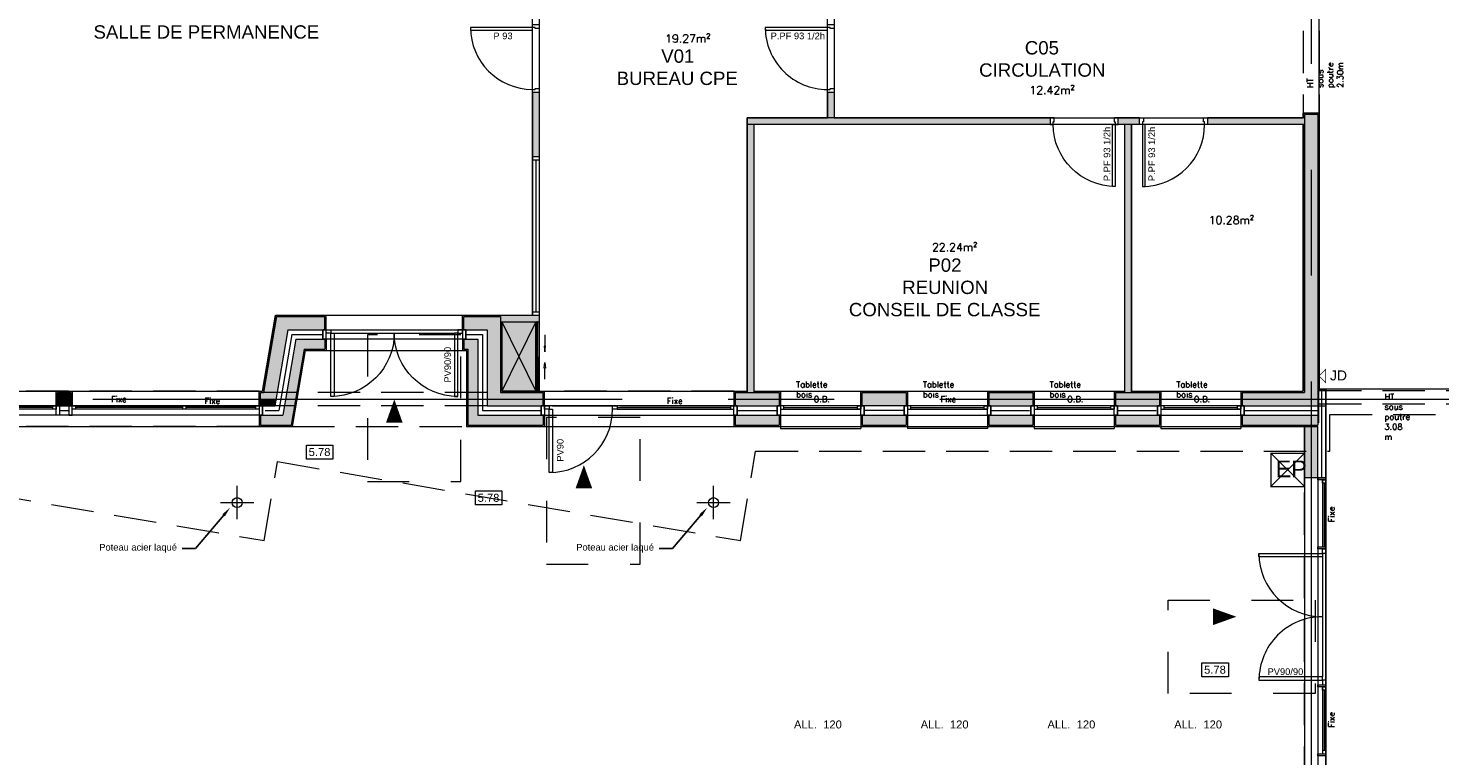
# Model space of a CAD drawing. Header units: metres. Extents: x -27451 to 793200, y -12566 to 75286.
# Tile 9 of 27: x 31488 to 52649, y 13279 to 24190. Entities that reach past the tile are written whole.
import ezdxf
from ezdxf import colors
from ezdxf.entities.mleader import LeaderData, LeaderLine
from ezdxf.math import Vec2, Vec3

# ---------------------------------------------------------------- set-up
doc = ezdxf.new("R2010")
doc.units = ezdxf.units.M
doc.header["$LTSCALE"] = 50
for name, pattern in [('AXES', [50.8, 31.75, -6.35, 6.35, -6.35]), ('CONTINU', [0]), ('DIVISE', [31.75, 12.7, -6.35, 0, -6.35, 0, -6.35]), ('INTERROMPU', [19.05, 12.7, -6.35]), ('PLURIELLE', [0.5, 0.25, -0.25])]:
    doc.linetypes.add(name, pattern=pattern)
doc.layers.get('0').update_dxf_attribs({"lineweight": 0})
doc.layers.get('DefPoints').update_dxf_attribs({"lineweight": 0})
for name, color, linetype, lineweight in [('D-CLDIST', 3, 'Continuous', 0), ('D-CLDOUB', 2, 'Continuous', 0), ('D-ISOLAT', 104, 'Continuous', 0), ('H-CLOISON', 20, 'Continuous', 0), ('H-PAROIS', 9, 'Continuous', 0), ('O-MENUISEXT', 1, 'Continuous', 0), ('O-MENUISINT', 6, 'Continuous', 0), ('P-PLAF. PLACO', 60, 'Continuous', 0), ('R-COT50', 7, 'Continuous', 0), ('R-TEXTE1', 7, 'Continuous', 0), ('R-TEXTE2', 1, 'Continuous', 0), ('S-AXESTR', 1, 'AXES', 0), ('S-CHARPENTE', 8, 'Continuous', 0), ('S-ELTVUS', 195, 'Continuous', 0), ('S-MACON', 4, 'Continuous', 0), ('S-POUTRE', 8, 'INTERROMPU', 0), ('T-TEXTE SURFACE', 31, 'Continuous', 0), ('V-ENDUIT', 3, 'Continuous', 0)]:
    doc.layers.add(name, color=color, linetype=linetype, lineweight=lineweight)
doc.layers.add('R-ACCESSIBILITE PMR', color=7, linetype='Continuous', lineweight=0, true_color=0x8f23b3)
doc.layers.add('R-RESEAU E.P', color=7, linetype='AXES', lineweight=0, true_color=0x007ac9)
doc.layers.add('SU-SURHAB', color=21, linetype='Continuous', lineweight=0, plot=False)
doc.layers.add('SU-SURHOB', color=225, linetype='Continuous', lineweight=0, plot=False)
doc.styles.add('AAP Fort', font='swiss.ttf')
doc.styles.add('Cotation', font='Romans.shx')
doc.linetypes.add('ISOLATION', pattern='A,0.00254,-2.54,[134,ltypeshp.shx,S=2.54,R=0,X=-2.54,Y=0],-5.08,[134,ltypeshp.shx,S=2.54,R=180,X=2.54,Y=0],-2.54', length=10.16254)

# ---------------------------------------------------------------- blocks, each defined once
blk = doc.blocks.new('Pext_90')
for points in [[(-7, 0), (-12, 0), (-12, 95), (-7, 95)], [(-102, -5), (-109, -5), (-109, 0), (-102, 0)], [(0, -5), (-7, -5), (-7, 0), (0, 0)]]:
    blk.add_lwpolyline(points, close=True)
blk.add_arc((-7, 0), 95, 90, 180)
blk = doc.blocks.new('Pext_140')
for points in [[(-197, 0), (-192, 0), (-192, 95), (-197, 95)], [(-7, 0), (-12, 0), (-12, 95), (-7, 95)], [(-204, -5), (-197, -5), (-197, 0), (-204, 0)], [(0, -5), (-7, -5), (-7, 0), (0, 0)]]:
    blk.add_lwpolyline(points, close=True)
for centre, start, end in [((-197, 0), 0, 90), ((-7, 0), 90, 180)]:
    blk.add_arc(centre, 95, start, end)
blk = doc.blocks.new('Pint_Cloison10_93')
for points in [[(-8.5, 0), (-4.5, 0), (-4.5, 93), (-8.5, 93)], [(-96, -10), (-102, -10), (-102, 0), (-97.5, 0), (-97.5, -4), (-96, -4)]]:
    blk.add_lwpolyline(points, close=True)
blk.add_lwpolyline([(0, -10), (-6, -10), (-6, -4), (-4.5, -4), (-4.5, 0), (0, 0), (0, -10)])
at = {"ltscale": 25}
blk.add_arc((-4.5, 0), 93, 90, 180, dxfattribs=at)
blk = doc.blocks.new('REGARD EP')
at = {"linetype": 'CONTINU', "const_width": 2}
blk.add_lwpolyline([(0, 50), (50, 50), (50, 0), (0, 0), (0, 50)], dxfattribs=at)
at = {"layer": 'DefPoints'}
for p, q in [((0, 50), (50, 0)), ((0, 0), (50, 50))]:
    blk.add_line(p, q, dxfattribs=at)
at = {"insert": (-1.4, 26.5), "char_height": 25, "width": 57.03, "attachment_point": 4, "style": 'AAP Fort'}
blk.add_mtext('\\pi8.4791;EP', dxfattribs=at)
blk = doc.blocks.new('D-FLECH3')
for p, q in [((-50.1, 0), (-33.6, 2.1)), ((-33.6, -2.1), (-50.1, 0)), ((-33.6, 2.1), (-33.6, -2.1)), ((0, 0), (-33.6, 0))]:
    blk.add_line(p, q)

msp = doc.modelspace()

# ---------------------------------------------------------------- hatches: boundary and pattern name
at = {"layer": 'H-CLOISON'}
for points in [[(39148.21, 23227.1), (39048.21, 23227.1), (39048.21, 22268.57), (39148.21, 22268.57)], [(39148.21, 19788.57), (39148.21, 19888.57), (38568.21, 19888.57), (38568.21, 19788.57)]]:
    msp.add_hatch(color=256, dxfattribs=at).paths.add_polyline_path(points)
h = msp.add_hatch(color=256, dxfattribs=at)
h.paths.add_polyline_path([(46809.13, 22747.1), (46809.13, 22847.1), (42268.21, 22847.1), (42268.21, 22747.1)])
h.paths.add_polyline_path([(42268.21, 18727.1), (42368.21, 18727.1), (42368.21, 22747.1), (42268.21, 22747.1)])
h.paths.add_polyline_path([(43468.21, 22847.1), (43568.21, 22847.1), (43568.21, 23227.1), (43468.21, 23227.1)])
h = msp.add_hatch(color=256, dxfattribs=at)
h.paths.add_polyline_path([(50619.13, 22747.1), (50619.13, 22847.1), (49169.13, 22847.1), (49169.13, 22747.1)])
h.paths.add_polyline_path([(48149.13, 22847.1), (47829.13, 22847.1), (47829.13, 22747.1), (48149.13, 22747.1)])
h.paths.add_polyline_path([(48029.13, 22747.1), (47929.13, 22747.1), (47929.13, 18727.1), (48029.13, 18727.1)])
at = {"layer": 'H-PAROIS', "true_color": 0x002f5f}
h = msp.add_hatch(color=158, dxfattribs=at)
h.dxf.hatch_style = 1
h.paths.add_polyline_path([(50819.13, 18527.1), (50819.13, 22897.1), (50619.13, 22897.1), (50619.13, 18727.1), (49688.21, 18727.1), (49688.21, 18527.1)])
h = msp.add_hatch(color=158, dxfattribs=at)
h.dxf.hatch_style = 1
h.paths.add_polyline_path([(35936.29, 19868.57), (35210.89, 19868.57), (35016.32, 18727.1), (34968.21, 18727.1), (34968.21, 18627.1), (35202.16, 18627.1), (35379.68, 19668.57), (35936.29, 19668.57)])
h.paths.add_polyline_path([(35936.29, 19528.57), (35906.29, 19528.57), (35497.83, 19528.57), (35344.18, 18627.1), (35496.34, 18627.1), (35624.43, 19378.57), (35936.29, 19378.57)])
h.paths.add_polyline_path([(35496.34, 18627.1), (35344.18, 18627.1), (35303.27, 18387.1), (34968.21, 18387.1), (34968.21, 18237.1), (35429.86, 18237.1)])
h = msp.add_hatch(color=158, dxfattribs=at)
h.dxf.hatch_style = 1
h.paths.add_polyline_path([(38568.21, 19868.57), (38016.29, 19868.57), (38016.29, 19668.57), (38368.21, 19668.57), (38368.21, 18527.1), (39208.21, 18527.1), (39208.21, 18727.1), (38568.21, 18727.1)])
h = msp.add_hatch(color=158, dxfattribs=at)
h.dxf.hatch_style = 1
h.paths.add_polyline_path([(39208.21, 18387.1), (38228.21, 18387.1), (38228.21, 19528.57), (38016.29, 19528.57), (38016.29, 19378.57), (38078.21, 19378.57), (38078.21, 18237.1), (39208.21, 18237.1)])
h = msp.add_hatch(color=158, dxfattribs=at)
h.dxf.hatch_style = 1
h.paths.add_polyline_path([(32128.21, 18727.1), (31928.21, 18727.1), (31928.21, 18527.1), (32128.21, 18527.1)])
h = msp.add_hatch(color=158, dxfattribs=at)
h.dxf.hatch_style = 1
h.paths.add_polyline_path([(35202.16, 18627.1), (34968.21, 18627.1), (34968.21, 18527.1), (34998.21, 18527.1), (35185.11, 18527.1)])
h = msp.add_hatch(color=158, dxfattribs=at)
h.dxf.hatch_style = 1
h.paths.add_polyline_path([(42748.21, 18527.1), (42748.21, 18727.1), (42088.21, 18727.1), (42088.21, 18527.1)])
h = msp.add_hatch(color=158, dxfattribs=at)
h.dxf.hatch_style = 1
h.paths.add_polyline_path([(44648.21, 18727.1), (43988.21, 18727.1), (43988.21, 18527.1), (44648.21, 18527.1)])
h = msp.add_hatch(color=158, dxfattribs=at)
h.dxf.hatch_style = 1
h.paths.add_polyline_path([(45888.21, 18727.1), (45888.21, 18527.1), (46548.21, 18527.1), (46548.21, 18727.1)])
h = msp.add_hatch(color=158, dxfattribs=at)
h.dxf.hatch_style = 1
h.paths.add_polyline_path([(47788.21, 18727.1), (47788.21, 18527.1), (48448.21, 18527.1), (48448.21, 18727.1)])
h = msp.add_hatch(color=158, dxfattribs=at)
h.dxf.hatch_style = 1
h.paths.add_polyline_path([(42748.21, 18387.1), (42088.21, 18387.1), (42088.21, 18237.1), (42748.21, 18237.1)])
h = msp.add_hatch(color=158, dxfattribs=at)
h.dxf.hatch_style = 1
h.paths.add_polyline_path([(44648.21, 18387.1), (43988.21, 18387.1), (43988.21, 18237.1), (44648.21, 18237.1)])
h = msp.add_hatch(color=158, dxfattribs=at)
h.dxf.hatch_style = 1
h.paths.add_polyline_path([(46548.21, 18237.1), (46548.21, 18387.1), (45888.21, 18387.1), (45888.21, 18237.1)])
h = msp.add_hatch(color=158, dxfattribs=at)
h.dxf.hatch_style = 1
h.paths.add_polyline_path([(47788.21, 18387.1), (47788.21, 18237.1), (48448.21, 18237.1), (48448.21, 18387.1)])
h = msp.add_hatch(color=158, dxfattribs=at)
h.dxf.hatch_style = 1
h.paths.add_polyline_path([(50819.13, 18237.1), (50819.13, 18387.1), (49688.21, 18387.1), (49688.21, 18237.1)])
h = msp.add_hatch(color=158, dxfattribs=at)
h.dxf.hatch_style = 1
h.paths.add_polyline_path([(50819.13, 18217.1), (50619.13, 18217.1), (50619.13, 17449.27), (50819.13, 17449.27)])
at = {"layer": 'P-PLAF. PLACO'}
h = msp.add_hatch(color=253, dxfattribs=at)
h.dxf.hatch_style = 1
h.paths.add_polyline_path([(39098.21, 19788.57), (38588.21, 19788.57), (38588.21, 18747.1), (39098.21, 18747.1)])

# ---------------------------------------------------------------- linework, layer by layer
at = {"layer": 'D-CLDIST'}
for p, q in [((39048.21, 23227.1), (39048.21, 22268.57)), ((39148.21, 23227.1), (39148.21, 22268.57)), ((43468.21, 23227.1), (43468.21, 22847.1)), ((43568.21, 23227.1), (43568.21, 22847.1)), ((46809.13, 22847.1), (42268.21, 22847.1)), ((42268.21, 22847.1), (42268.21, 18727.1)), ((46809.13, 22747.1), (42268.21, 22747.1)), ((42368.21, 22747.1), (42368.21, 18727.1)), ((48149.13, 22847.1), (47829.13, 22847.1)), ((48149.13, 22747.1), (47829.13, 22747.1)), ((47929.13, 18727.1), (47929.13, 22747.1)), ((48029.13, 18727.1), (48029.13, 22747.1)), ((50619.13, 22847.1), (49169.13, 22847.1)), ((50619.13, 22747.1), (49169.13, 22747.1)), ((39048.21, 22268.57), (39148.21, 22268.57)), ((38568.21, 19888.57), (39148.21, 19888.57)), ((38568.21, 19788.57), (39148.21, 19788.57)), ((39148.21, 19888.57), (39148.21, 19788.57))]:
    msp.add_line(p, q, dxfattribs=at)
at = {"layer": 'D-CLDOUB'}
for p, q in [((50599.13, 22917.1), (50599.13, 22847.1)), ((50839.13, 22917.1), (50599.13, 22917.1)), ((50839.13, 22917.1), (50839.13, 18777.1)), ((50599.13, 22747.1), (50599.13, 18747.1)), ((35194.01, 19888.57), (34999.44, 18747.1)), ((35194.01, 19888.57), (35956.29, 19888.57)), ((35956.29, 19668.57), (35956.29, 19888.57)), ((37996.29, 19888.57), (38568.21, 19888.57)), ((37996.29, 19668.57), (37996.29, 19888.57)), ((38588.21, 19788.57), (38588.21, 18747.1)), ((34948.21, 18747.1), (34999.44, 18747.1)), ((34948.21, 18527.1), (34948.21, 18747.1)), ((38588.21, 18747.1), (39228.21, 18747.1)), ((39228.21, 18527.1), (39228.21, 18747.1)), ((42068.21, 18747.1), (42268.21, 18747.1)), ((42068.21, 18747.1), (42068.21, 18527.1)), ((42368.21, 18747.1), (42768.21, 18747.1)), ((42768.21, 18747.1), (42768.21, 18527.1)), ((43968.21, 18747.1), (44668.21, 18747.1)), ((43968.21, 18527.1), (43968.21, 18747.1)), ((44668.21, 18747.1), (44668.21, 18527.1)), ((45868.21, 18747.1), (46568.21, 18747.1)), ((45868.21, 18747.1), (45868.21, 18527.1)), ((46568.21, 18747.1), (46568.21, 18527.1)), ((47768.21, 18747.1), (47929.13, 18747.1)), ((47768.21, 18747.1), (47768.21, 18527.1)), ((48029.13, 18747.1), (48468.21, 18747.1)), ((48468.21, 18747.1), (48468.21, 18527.1)), ((49668.21, 18747.1), (50599.13, 18747.1)), ((49668.21, 18747.1), (49668.21, 18527.1)), ((50819.13, 18777.1), (50939.13, 18777.1)), ((50939.13, 17449.27), (50939.13, 18777.1)), ((50819.13, 18527.1), (50819.13, 18385.98))]:
    msp.add_line(p, q, dxfattribs=at)
msp.add_lwpolyline([(31908.21, 18527.1), (31908.21, 18747.1), (32148.21, 18747.1), (32148.21, 18527.1)], dxfattribs=at)
at = {"layer": 'D-ISOLAT', "color": 32, "linetype": 'ISOLATION'}
for p, q in [((35438.76, 19598.57), (35244.19, 18457.1)), ((35438.76, 19598.57), (35906.29, 19598.57)), ((38046.29, 19598.57), (38298.21, 19598.57)), ((38298.21, 19598.57), (38298.21, 18457.1)), ((50879.13, 17449.27), (50879.13, 18777.1)), ((31958.21, 18457.1), (32089.34, 18457.1)), ((35042.34, 18457.1), (35244.19, 18457.1)), ((38298.21, 18457.1), (39167.8, 18457.1)), ((42133.39, 18457.1), (42709.43, 18457.1)), ((44602.75, 18457.1), (44032.02, 18457.1)), ((45935.49, 18457.1), (46499.4, 18457.1)), ((47832.98, 18457.1), (48396.87, 18457.1)), ((49733.29, 18457.1), (50819.13, 18457.1))]:
    msp.add_line(p, q, dxfattribs=at)
at = {"layer": 'O-MENUISEXT', "ltscale": 250}
for p, q in [((34992.34, 18527.1), (29838.21, 18527.1)), ((50819.13, 18527.1), (50939.13, 18527.1)), ((50889.13, 17419.27), (50889.13, 16414.27)), ((50914.13, 17369.27), (50914.13, 16414.27)), ((50889.13, 14314.27), (50889.13, 13309.27)), ((50914.13, 14264.27), (50914.13, 13359.27)), ((50939.13, 14344.27), (50939.13, 7069.27))]:
    msp.add_line(p, q, dxfattribs=at)
at = {"layer": 'O-MENUISEXT'}
for p, q in [((31908.21, 18477.1), (29838.21, 18477.1)), ((31858.21, 18502.1), (29888.21, 18502.1)), ((34948.21, 18477.1), (32148.21, 18477.1)), ((33808.21, 18502.1), (32198.21, 18502.1)), ((33808.21, 18477.1), (33808.21, 18527.1)), ((33858.21, 18477.1), (33858.21, 18527.1)), ((34898.21, 18502.1), (33858.21, 18502.1)), ((40318.21, 18502.1), (42018.21, 18502.1)), ((40318.21, 18477.1), (42068.21, 18477.1)), ((40358.21, 18527.1), (42068.21, 18527.1)), ((42768.21, 18477.1), (43968.21, 18477.1)), ((42818.21, 18502.1), (43918.21, 18502.1)), ((44668.21, 18477.1), (45868.21, 18477.1)), ((44718.21, 18502.1), (45818.21, 18502.1)), ((46568.21, 18477.1), (47768.21, 18477.1)), ((46618.21, 18502.1), (47718.21, 18502.1)), ((48468.21, 18477.1), (49668.21, 18477.1)), ((48518.21, 18502.1), (49618.21, 18502.1))]:
    msp.add_line(p, q, dxfattribs=at)
for points in [[(35906.29, 19668.57), (35906.29, 19528.57), (35956.29, 19528.57), (35956.29, 19668.57)], [(35906.29, 19668.57), (38046.29, 19668.57), (38046.29, 19528.57), (35906.29, 19528.57)], [(37996.29, 19668.57), (37996.29, 19528.57), (38046.29, 19528.57), (38046.29, 19668.57)], [(31908.21, 18477.1), (31858.21, 18477.1), (31858.21, 18527.1), (31908.21, 18527.1)], [(31958.21, 18387.1), (31908.21, 18387.1), (31908.21, 18527.1), (31958.21, 18527.1)], [(32098.21, 18387.1), (32148.21, 18387.1), (32148.21, 18527.1), (32098.21, 18527.1)], [(32198.21, 18477.1), (32148.21, 18477.1), (32148.21, 18527.1), (32198.21, 18527.1)], [(34948.21, 18477.1), (34898.21, 18477.1), (34898.21, 18527.1), (34948.21, 18527.1)], [(34998.21, 18387.1), (34998.21, 18527.1), (34948.21, 18527.1), (34948.21, 18387.1)], [(39178.21, 18387.1), (39178.21, 18527.1), (39228.21, 18527.1), (39228.21, 18387.1)], [(39178.21, 18387.1), (42118.21, 18387.1), (42118.21, 18527.1), (39178.21, 18527.1)], [(42018.21, 18477.1), (42068.21, 18477.1), (42068.21, 18527.1), (42018.21, 18527.1)], [(42068.21, 18387.1), (42068.21, 18527.1), (42118.21, 18527.1), (42118.21, 18387.1)], [(42718.21, 18387.1), (42718.21, 18527.1), (42768.21, 18527.1), (42768.21, 18387.1)], [(42718.21, 18387.1), (44018.21, 18387.1), (44018.21, 18527.1), (42718.21, 18527.1)], [(42768.21, 18477.1), (42818.21, 18477.1), (42818.21, 18527.1), (42768.21, 18527.1)], [(43968.21, 18477.1), (43918.21, 18477.1), (43918.21, 18527.1), (43968.21, 18527.1)], [(43968.21, 18387.1), (43968.21, 18527.1), (44018.21, 18527.1), (44018.21, 18387.1)], [(44618.21, 18387.1), (44618.21, 18527.1), (44668.21, 18527.1), (44668.21, 18387.1)], [(44618.21, 18387.1), (45918.21, 18387.1), (45918.21, 18527.1), (44618.21, 18527.1)], [(44668.21, 18477.1), (44718.21, 18477.1), (44718.21, 18527.1), (44668.21, 18527.1)], [(45868.21, 18477.1), (45818.21, 18477.1), (45818.21, 18527.1), (45868.21, 18527.1)], [(45868.21, 18387.1), (45868.21, 18527.1), (45918.21, 18527.1), (45918.21, 18387.1)], [(46518.21, 18387.1), (46518.21, 18527.1), (46568.21, 18527.1), (46568.21, 18387.1)], [(46518.21, 18387.1), (47818.21, 18387.1), (47818.21, 18527.1), (46518.21, 18527.1)], [(46568.21, 18477.1), (46618.21, 18477.1), (46618.21, 18527.1), (46568.21, 18527.1)], [(47768.21, 18477.1), (47718.21, 18477.1), (47718.21, 18527.1), (47768.21, 18527.1)], [(47768.21, 18387.1), (47768.21, 18527.1), (47818.21, 18527.1), (47818.21, 18387.1)], [(48418.21, 18387.1), (48418.21, 18527.1), (48468.21, 18527.1), (48468.21, 18387.1)], [(48418.21, 18387.1), (49718.21, 18387.1), (49718.21, 18527.1), (48418.21, 18527.1)], [(48468.21, 18477.1), (48518.21, 18477.1), (48518.21, 18527.1), (48468.21, 18527.1)], [(49668.21, 18477.1), (49618.21, 18477.1), (49618.21, 18527.1), (49668.21, 18527.1)], [(49668.21, 18387.1), (49668.21, 18527.1), (49718.21, 18527.1), (49718.21, 18387.1)]]:
    msp.add_lwpolyline(points, close=True, dxfattribs=at)
for points in [[(31958.21, 18387.1), (28698.21, 18387.1), (28698.21, 18527.1), (34998.21, 18527.1), (34998.21, 18387.1)], [(32098.21, 18387.1), (31958.21, 18387.1)], [(34998.21, 18387.1), (32098.21, 18387.1)]]:
    msp.add_lwpolyline(points, dxfattribs=at)
at = {"layer": 'O-MENUISEXT', "ltscale": 250}
msp.add_lwpolyline([(50939.13, 7069.27), (50939.13, 17449.27), (50819.13, 17449.27), (50819.13, 7069.27)], dxfattribs=at)
for points in [[(50819.13, 17449.27), (50939.13, 17449.27), (50939.13, 17419.27), (50819.13, 17419.27)], [(50889.13, 17419.27), (50939.13, 17419.27), (50939.13, 17369.27), (50889.13, 17369.27)], [(50819.13, 16414.27), (50939.13, 16414.27), (50939.13, 16384.27), (50819.13, 16384.27)], [(50819.13, 14344.27), (50939.13, 14344.27), (50939.13, 14314.27), (50819.13, 14314.27)], [(50889.13, 14314.27), (50939.13, 14314.27), (50939.13, 14264.27), (50889.13, 14264.27)], [(50889.13, 13309.27), (50939.13, 13309.27), (50939.13, 13359.27), (50889.13, 13359.27)], [(50819.13, 13309.27), (50939.13, 13309.27), (50939.13, 13279.27), (50819.13, 13279.27)]]:
    msp.add_lwpolyline(points, close=True, dxfattribs=at)
at = {"layer": 'O-MENUISINT'}
for p, q in [((39048.21, 22268.57), (39048.21, 19888.57)), ((39148.21, 22268.57), (39148.21, 19888.57)), ((39048.21, 22218.57), (39148.21, 22218.57)), ((39098.21, 22218.57), (39098.21, 19938.57)), ((39048.21, 19938.57), (39148.21, 19938.57)), ((38588.21, 19788.57), (39098.21, 18747.1)), ((39098.21, 19788.57), (38588.21, 18747.1)), ((39098.21, 18747.1), (39098.21, 19788.57)), ((39123.21, 18747.1), (39123.21, 19788.57)), ((39148.21, 18747.1), (39148.21, 19788.57))]:
    msp.add_line(p, q, dxfattribs=at)
for points in [[(39113.21, 19257.84), (39123.21, 19257.84), (39123.21, 19788.57), (39113.21, 19788.57)], [(39123.21, 19257.84), (39133.21, 19257.84), (39133.21, 18747.1), (39123.21, 18747.1)]]:
    msp.add_lwpolyline(points, close=True, dxfattribs=at)
at = {"layer": 'P-PLAF. PLACO', "color": 253}
msp.add_lwpolyline([(38588.21, 19788.57), (39098.21, 19788.57), (39098.21, 18747.1), (38588.21, 18747.1)], close=True, dxfattribs=at)
at = {"layer": 'R-ACCESSIBILITE PMR', "linetype": 'PLURIELLE', "ltscale": 50}
for points in [[(37971.94, 19590.75), (36571.94, 19590.75), (36571.94, 17390.75), (37971.94, 17390.75), (37971.94, 19590.75)], [(40659.71, 18353.51), (39259.71, 18353.51), (39259.71, 16153.51), (40659.71, 16153.51), (40659.71, 18353.51)], [(50778.97, 15612.62), (50778.97, 14212.62), (48578.97, 14212.62), (48578.97, 15612.62), (50778.97, 15612.62)]]:
    msp.add_lwpolyline(points, dxfattribs=at)
at = {"layer": 'R-TEXTE1'}
for points in [[(36056.68, 17727.67), (35659.8, 17727.67), (35659.8, 17939.76), (36056.68, 17939.76)], [(38589.69, 17041.02), (38192.81, 17041.02), (38192.81, 17253.11), (38589.69, 17253.11)], [(49480.81, 14462.99), (49083.93, 14462.99), (49083.93, 14675.08), (49480.81, 14675.08)]]:
    msp.add_lwpolyline(points, close=True, dxfattribs=at)
at = {"layer": 'R-TEXTE2'}
for points in [[(36976.29, 18623.91, 0, 250, 0), (36976.29, 18273.91, 0, 0, 0)], [(39818.21, 17638.38, 0, 250, 0), (39818.21, 17288.38, 0, 0, 0)], [(49600.72, 15364.27, 0, 250, 0), (49250.72, 15364.27, 0, 0, 0)]]:
    msp.add_lwpolyline(points, format="xyseb", dxfattribs=at)
at = {"layer": 'S-AXESTR', "ltscale": 5}
for p, q in [((50719.13, 31592.84), (50719.13, -7805.73)), ((19756.77, 18627.1), (57319.13, 18627.1))]:
    msp.add_line(p, q, dxfattribs=at)
at = {"layer": 'S-CHARPENTE', "linetype": 'AXES', "ltscale": 0.5}
for p, q in [((34620.65, 16825.39), (34620.65, 17325.39)), ((41762.19, 16825.39), (41762.19, 17325.39)), ((34370.65, 17075.39), (34870.65, 17075.39)), ((41512.19, 17075.39), (42012.19, 17075.39))]:
    msp.add_line(p, q, dxfattribs=at)
at = {"layer": 'S-CHARPENTE'}
for centre in [(34620.65, 17075.39), (41762.19, 17075.39)]:
    msp.add_circle(centre, 75, dxfattribs=at)
at = {"layer": 'S-ELTVUS'}
for p, q in [((36076.29, 19618.57), (37876.29, 19618.57)), ((42768.21, 18747.1), (43968.21, 18747.1)), ((44668.21, 18747.1), (45868.21, 18747.1)), ((46568.21, 18747.1), (47768.21, 18747.1)), ((48468.21, 18747.1), (49668.21, 18747.1)), ((39348.21, 18527.1), (40288.21, 18527.1)), ((42768.21, 18217.1), (42768.21, 18187.1)), ((43968.21, 18217.1), (43968.21, 18187.1)), ((44668.21, 18217.1), (44668.21, 18187.1)), ((45868.21, 18217.1), (45868.21, 18187.1)), ((46568.21, 18217.1), (46568.21, 18187.1)), ((47768.21, 18217.1), (47768.21, 18187.1)), ((48468.21, 18217.1), (48468.21, 18187.1)), ((49668.21, 18217.1), (49668.21, 18187.1)), ((42768.21, 18187.1), (43968.21, 18187.1)), ((45868.21, 18187.1), (44668.21, 18187.1)), ((46568.21, 18187.1), (47768.21, 18187.1)), ((48468.21, 18187.1), (49668.21, 18187.1)), ((50889.13, 16264.27), (50889.13, 14464.27))]:
    msp.add_line(p, q, dxfattribs=at)
at = {"layer": 'S-MACON'}
for p, q in [((50619.13, 22897.1), (50619.13, 18727.1)), ((50819.13, 22897.1), (50619.13, 22897.1)), ((50819.13, 22897.1), (50819.13, 18527.1)), ((35210.89, 19868.57), (35016.32, 18727.1)), ((35210.89, 19868.57), (35936.29, 19868.57)), ((35936.29, 19668.57), (35936.29, 19868.57)), ((38016.29, 19868.57), (38568.21, 19868.57)), ((38016.29, 19668.57), (38016.29, 19868.57)), ((38568.21, 19868.57), (38568.21, 18727.1)), ((35379.68, 19668.57), (35185.11, 18527.1)), ((35497.83, 19528.57), (35303.27, 18387.1)), ((35379.68, 19668.57), (35956.29, 19668.57)), ((35497.83, 19528.57), (35936.29, 19528.57)), ((35936.29, 19528.57), (35936.29, 19378.57)), ((37996.29, 19668.57), (38368.21, 19668.57)), ((38016.29, 19528.57), (38228.21, 19528.57)), ((38016.29, 19528.57), (38016.29, 19378.57)), ((38228.21, 19528.57), (38228.21, 18387.1)), ((38368.21, 19668.57), (38368.21, 18527.1)), ((35624.43, 19378.57), (35429.86, 18237.1)), ((35624.43, 19378.57), (35936.29, 19378.57)), ((38016.29, 19378.57), (38078.21, 19378.57)), ((38078.21, 19378.57), (38078.21, 18237.1)), ((34968.21, 18727.1), (35016.32, 18727.1)), ((34968.21, 18527.1), (34968.21, 18727.1)), ((38568.21, 18727.1), (39208.21, 18727.1)), ((39208.21, 18527.1), (39208.21, 18727.1)), ((42088.21, 18727.1), (42748.21, 18727.1)), ((42088.21, 18727.1), (42088.21, 18527.1)), ((42748.21, 18727.1), (42748.21, 18527.1)), ((43988.21, 18727.1), (44648.21, 18727.1)), ((43988.21, 18527.1), (43988.21, 18727.1)), ((44648.21, 18727.1), (44648.21, 18527.1)), ((45888.21, 18727.1), (45888.21, 18527.1)), ((45888.21, 18727.1), (46548.21, 18727.1)), ((46548.21, 18727.1), (46548.21, 18527.1)), ((47788.21, 18727.1), (48448.21, 18727.1)), ((47788.21, 18727.1), (47788.21, 18527.1)), ((48448.21, 18727.1), (48448.21, 18527.1)), ((49688.21, 18727.1), (50619.13, 18727.1)), ((49688.21, 18727.1), (49688.21, 18527.1)), ((34968.21, 18527.1), (35185.11, 18527.1)), ((38368.21, 18527.1), (39208.21, 18527.1)), ((42088.21, 18527.1), (42748.21, 18527.1)), ((44648.21, 18527.1), (43988.21, 18527.1)), ((45888.21, 18527.1), (46548.21, 18527.1)), ((47788.21, 18527.1), (48448.21, 18527.1)), ((49688.21, 18527.1), (50819.13, 18527.1)), ((34968.21, 18387.1), (35303.27, 18387.1)), ((34968.21, 18387.1), (34968.21, 18237.1)), ((34968.21, 18237.1), (35429.86, 18237.1)), ((38078.21, 18237.1), (39208.21, 18237.1)), ((38228.21, 18387.1), (39208.21, 18387.1)), ((39208.21, 18387.1), (39208.21, 18237.1)), ((42088.21, 18387.1), (42748.21, 18387.1)), ((42088.21, 18387.1), (42088.21, 18237.1)), ((42088.21, 18237.1), (42748.21, 18237.1)), ((42748.21, 18387.1), (42748.21, 18237.1)), ((43988.21, 18387.1), (44648.21, 18387.1)), ((43988.21, 18387.1), (43988.21, 18237.1)), ((43988.21, 18237.1), (44648.21, 18237.1)), ((44648.21, 18387.1), (44648.21, 18237.1)), ((45888.21, 18387.1), (46548.21, 18387.1)), ((45888.21, 18387.1), (45888.21, 18237.1)), ((45888.21, 18237.1), (46548.21, 18237.1)), ((46548.21, 18387.1), (46548.21, 18237.1)), ((47788.21, 18387.1), (48448.21, 18387.1)), ((47788.21, 18387.1), (47788.21, 18237.1)), ((47788.21, 18237.1), (48448.21, 18237.1)), ((48448.21, 18387.1), (48448.21, 18237.1)), ((49688.21, 18387.1), (50819.13, 18387.1)), ((49688.21, 18387.1), (49688.21, 18237.1)), ((49688.21, 18237.1), (50819.13, 18237.1)), ((50619.13, 18217.1), (50819.13, 18217.1)), ((50619.13, 17449.27), (50619.13, 18217.1)), ((50819.13, 18385.98), (50819.13, 18237.1)), ((50819.13, 17449.27), (50819.13, 18217.1)), ((50819.13, 17449.27), (50619.13, 17449.27))]:
    msp.add_line(p, q, dxfattribs=at)
msp.add_lwpolyline([(31928.21, 18727.1), (32128.21, 18727.1), (32128.21, 18527.1), (31928.21, 18527.1)], close=True, dxfattribs=at)
at = {"layer": 'S-POUTRE'}
for p, q in [((50599.13, 25102.1), (50599.13, 22917.1)), ((50839.13, 25102.1), (50839.13, 22917.1)), ((35956.29, 19888.57), (37996.29, 19888.57)), ((36026.29, 19668.57), (37926.29, 19668.57)), ((35956.29, 19358.57), (37996.29, 19358.57)), ((34948.21, 18747.1), (28748.21, 18747.1)), ((38368.21, 18727.1), (35016.32, 18727.1)), ((42068.21, 18747.1), (39228.21, 18747.1)), ((50839.13, 18757.1), (56119.13, 18757.1)), ((38368.21, 18527.1), (35185.11, 18527.1)), ((50839.13, 18557.1), (56119.13, 18557.1)), ((34948.21, 18217.1), (28748.21, 18217.1)), ((35446.74, 18217.1), (38058.21, 18217.1)), ((39228.21, 18217.1), (42068.21, 18217.1)), ((50999.13, 17847.1), (50999.13, 18397.1)), ((50999.13, 18397.1), (55939.13, 18397.1)), ((42164.94, 16507.14), (42393.34, 17847.1)), ((42393.34, 17847.1), (50999.13, 17847.1)), ((28083.49, 17690.08), (35023.39, 16507.14)), ((35023.39, 16507.14), (35225.03, 17690.08)), ((35225.03, 17690.08), (42164.94, 16507.14)), ((50619.13, 7069.27), (50619.13, 17449.27))]:
    msp.add_line(p, q, dxfattribs=at)
at = {"layer": 'S-POUTRE', "color": 10, "linetype": 'DIVISE', "const_width": 10}
msp.add_lwpolyline([(50839.13, 31999), (50839.13, 18268.2)], dxfattribs=at)
at = {"layer": 'S-POUTRE', "color": 10, "linetype": 'Continuous', "const_width": 10}
msp.add_lwpolyline([(50939.13, 19074.95), (50839.13, 18974.95), (50939.13, 18874.95)], close=True, dxfattribs=at)
at = {"layer": 'SU-SURHAB'}
for points in [[(50839.13, 30472.84), (51499.13, 30472.84), (51499.13, 30692.84), (52619.13, 30692.84), (52619.13, 28455.74), (56099.13, 27401.2), (56099.13, 24322.84), (54109.13, 24322.84), (54109.13, 18777.1), (50839.13, 18777.1)], [(28648.21, 18747.1), (34948.21, 18747.1), (34999.44, 18747.1), (35194.01, 19888.57), (39048.21, 19888.57), (39048.21, 30472.84), (29049.29, 30472.84), (28850.36, 30472.84), (28850.36, 30292.84), (28648.21, 30292.84)], [(43568.21, 22847.1), (46809.13, 22847.1), (50599.13, 22847.1), (50599.13, 22917.1), (50839.13, 22917.1), (50839.13, 25102.1), (50599.13, 25102.1), (50599.13, 25167.12), (47310.25, 24347.1), (43568.21, 24347.1)], [(39148.21, 18747.1), (42268.21, 18747.1), (42268.21, 22847.1), (43468.21, 22847.1), (43468.21, 24347.1), (39148.21, 24347.1)], [(42368.21, 18747.1), (47929.13, 18747.1), (47929.13, 22747.1), (42368.21, 22747.1)], [(48029.13, 18747.1), (50599.13, 18747.1), (50599.13, 22747.1), (48029.13, 22747.1)], [(50819.13, -3665.73), (56099.13, -3665.73), (56099.13, -150.27), (57051.28, -357.76), (57428.71, 1374.27), (56099.13, 1374.27), (56099.13, 6024.27), (55999.13, 6024.27), (55999.13, 17424.27), (56099.13, 17424.27), (56099.13, 18637.1), (54299.13, 18637.1), (54299.13, 17889.82), (54109.13, 17889.82), (54109.13, 18777.1), (50939.13, 18777.1), (50939.13, 3644.27), (50819.13, 3644.27)]]:
    msp.add_lwpolyline(points, close=True, dxfattribs=at)
at = {"layer": 'SU-SURHOB'}
msp.add_lwpolyline([(20585.44, 18217.1), (35446.74, 18217.1), (35641.31, 19358.57), (38058.21, 19358.57), (38058.21, 18217.1), (50619.13, 18217.1), (50619.13, 3984.27), (45529.13, 3984.27), (45529.13, -6925.73), (50839.13, -6925.73), (50839.13, -3785.73), (56099.13, -3785.73)], dxfattribs=at)
at = {"layer": 'V-ENDUIT'}
for p, q in [((35956.29, 19528.57), (35956.29, 19358.57)), ((37996.29, 19528.57), (37996.29, 19358.57)), ((35641.31, 19358.57), (35446.74, 18217.1)), ((35641.31, 19358.57), (35956.29, 19358.57)), ((37996.29, 19358.57), (38058.21, 19358.57)), ((38058.21, 19358.57), (38058.21, 18217.1)), ((34948.21, 18387.1), (34948.21, 18217.1)), ((34948.21, 18217.1), (35446.74, 18217.1)), ((38058.21, 18217.1), (39228.21, 18217.1)), ((39228.21, 18387.1), (39228.21, 18217.1)), ((42068.21, 18387.1), (42068.21, 18217.1)), ((42068.21, 18217.1), (42768.21, 18217.1)), ((42768.21, 18387.1), (42768.21, 18217.1)), ((43968.21, 18387.1), (43968.21, 18217.1)), ((43968.21, 18217.1), (44668.21, 18217.1)), ((44668.21, 18387.1), (44668.21, 18217.1)), ((45868.21, 18387.1), (45868.21, 18217.1)), ((45868.21, 18217.1), (46568.21, 18217.1)), ((46568.21, 18387.1), (46568.21, 18217.1)), ((47768.21, 18387.1), (47768.21, 18217.1)), ((47768.21, 18217.1), (48468.21, 18217.1)), ((48468.21, 18387.1), (48468.21, 18217.1)), ((49668.21, 18387.1), (49668.21, 18217.1)), ((49668.21, 18217.1), (50619.13, 18217.1))]:
    msp.add_line(p, q, dxfattribs=at)

# ---------------------------------------------------------------- block references
at = {"layer": 'O-MENUISEXT', "yscale": 10, "zscale": 10}
for name, p, xscale, rotation in [('Pext_140', (37996.29, 19618.57), -10, 180), ('Pext_90', (39228.21, 18477.1), 10, 179.9999999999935), ('Pext_140', (50889.13, 16384.27), 10, 89.99999999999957)]:
    msp.add_blockref(name, p, dxfattribs=dict(at, xscale=xscale, rotation=rotation))
at = {"layer": 'O-MENUISINT'}
for name, p, xscale, yscale, zscale, rotation in [('Pint_Cloison10_93', (39048.21, 24247.1), 10, 10, 10, 90.00000000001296), ('Pint_Cloison10_93', (43468.21, 24247.1), 10, 10, 10, 90.00000000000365), ('Pint_Cloison10_93', (47829.13, 22747.1), -10, 10, 10, 180), ('Pint_Cloison10_93', (48149.13, 22747.1), 10, 10, 10, 180.0000000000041), ('D-FLECH3', (39231.08, 19589.77), -5, 4.999999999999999, 4.999999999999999, 269.9999999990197), ('D-FLECH3', (39231.08, 18925.91), 4.999999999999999, 4.999999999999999, 4.999999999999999, 270.0000000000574)]:
    msp.add_blockref(name, p, dxfattribs=dict(at, xscale=xscale, yscale=yscale, zscale=zscale, rotation=rotation))
at = {"layer": 'R-RESEAU E.P', "linetype": 'CONTINU', "xscale": 10, "yscale": 10, "zscale": 10}
msp.add_blockref('REGARD EP', (50119.13, 17317.1), dxfattribs=at)

# ---------------------------------------------------------------- texts
at = {"layer": 'O-MENUISEXT', "char_height": 100, "width": 900, "attachment_point": 5, "rotation": 90, "style": 'AAP Fort'}
for s, insert in [('PV90/90', (37776.29, 19143.57)), ('PV90', (39463.89, 17860.64))]:
    msp.add_mtext(s, dxfattribs=dict(at, insert=insert))
at = {"layer": 'O-MENUISEXT', "insert": (50335.38, 14539.76), "char_height": 100, "width": 900, "attachment_point": 5, "style": 'AAP Fort'}
msp.add_mtext('PV90/90', dxfattribs=at)
at = {"layer": 'O-MENUISINT', "char_height": 100, "width": 1609.7149, "attachment_point": 5, "style": 'AAP Fort'}
for s, insert in [('\\A1;P 93 ', (38605.5, 24074.11)), ('\\A1;P.PF 93 1/2h', (43025.5, 24074.11))]:
    msp.add_mtext(s, dxfattribs=dict(at, insert=insert))
at = {"layer": 'O-MENUISINT', "char_height": 100, "width": 1609.7149, "attachment_point": 5, "rotation": 90, "style": 'AAP Fort'}
for insert in [(47660.7, 22304.39), (48332.5, 22304.39)]:
    msp.add_mtext('\\A1;P.PF 93 1/2h', dxfattribs=dict(at, insert=insert))
at = {"layer": 'R-COT50', "char_height": 120, "width": 1968.5722, "attachment_point": 4, "style": 'Cotation'}
for insert in [(42338.39, 13748.15), (44238.39, 13748.15), (46138.39, 13748.15), (48038.39, 13748.15)]:
    msp.add_mtext('\\pi629.44;{\\fArial|b0|i0|c0|p34;ALL.  120}', dxfattribs=dict(at, insert=insert))
at = {"layer": 'R-TEXTE1', "char_height": 90, "attachment_point": 1, "style": 'Cotation'}
for s, width, insert, rotation in [('{\\W1;HT sous poutre 2.30m}', 147.1375, (50662.85, 23294.17), 90.000008), ('{\\W1;HT sous poutre 3.08 m}', 147.1375, (51819.97, 18708.32), 0.000016), ('{\\W1;Fixe}', 79.3871, (50981.63, 16781.85), 90), ('{\\W1;Fixe}', 79.3871, (50981.63, 13701.85), 90)]:
    msp.add_mtext_dynamic_manual_height_columns(s, width=width, gutter_width=12.5, heights=[0], dxfattribs=dict(at, insert=insert, rotation=rotation))
for s, insert in [('{\\W1;Tablette bois}', (42999.34, 18892.28)), ('{\\W1;Tablette bois}', (44899.34, 18892.28)), ('{\\W1;Tablette bois}', (46799.34, 18892.28)), ('{\\W1;Tablette bois}', (48699.34, 18892.28)), ('{\\W1;Fixe}', (32729.68, 18670.87)), ('{\\W1;Fixe}', (34130.79, 18645.87)), ('{\\W1;Fixe}', (41063.29, 18645.87)), ('{\\W1;O.B.}', (43263.29, 18670.87)), ('{\\W1;Fixe}', (45163.29, 18670.87)), ('{\\W1;O.B.}', (47063.29, 18670.87)), ('{\\W1;O.B.}', (48963.29, 18670.87))]:
    msp.add_mtext_dynamic_manual_height_columns(s, width=79.3871, gutter_width=12.5, heights=[0], dxfattribs=dict(at, insert=insert))
at = {"layer": 'R-TEXTE1', "char_height": 120, "width": 512.6868, "attachment_point": 5, "rotation": 0.000003, "style": 'AAP Fort'}
for insert in [(35855.4, 17833.71), (38388.41, 17147.07), (49279.53, 14569.03)]:
    msp.add_mtext('5.78', dxfattribs=dict(at, insert=insert))
at = {"layer": 'R-TEXTE2', "char_height": 200, "attachment_point": 4, "style": 'AAP Fort'}
for s, insert, width in [('\\pi610.37;V03\\P\\pi315.66;ESPACE \\P\\pi-15.565;POLYVALENT', (24207.02, 24299.15), 1684.1454), ('\\pi2521.7;V02\\P\\pi1135.6;SALLE DE PERMANENCE', (31331.09, 24299.15), 5506.8283), ('\\pi598.35;{\\fArial|b0|i0|c0|p34;C05\\P\\pi-86.44;CIRCULATION}', (45829.93, 23728.29), 1684.1454), ('\\pi1906.9;{\\fArial|b0|i0|c0|p34;V01\\P\\pi1238.7;BUREAU CPE}', (39071.15, 23603.81), 4258.3953), ('\\pi630.2;{\\fArial|b0|i0|c0|p34;E01\\P\\pi163.9;ESCALIER}', (19302.8, 21783.65), 1684.1454), ('\\pi2453.4;{\\fArial|b0|i0|c0|p34;P02\\P\\pi2062;REUNION\\P\\pi1262;CONSEIL DE CLASSE}', (42528.51, 20302.64), 5367.5678), ('\\pi599.85;{\\fArial|b0|i0|c0|p34;A03\\P\\pi-168.09;COMPTABILITE}', (57281.55, 19258.74), 1684.1454)]:
    msp.add_mtext(s, dxfattribs=dict(at, insert=insert, width=width))
at = {"layer": 'S-POUTRE', "color": 10, "linetype": 'Continuous', "insert": (51002.7, 18982.08), "char_height": 150, "width": 552.878, "attachment_point": 4, "style": 'AAP Fort'}
msp.add_mtext('{\\fArial|b0|i0|c0|p34;JD}', dxfattribs=at)
at = {"layer": 'T-TEXTE SURFACE', "char_height": 120, "attachment_point": 1, "style": 'Cotation'}
for s, insert in [('19.27m²', (41035.56, 24094.76)), ('12.42m²', (46496.72, 23322.92)), ('10.28m²', (49184.64, 21372.56)), ('22.24m²', (45036.84, 20966.98))]:
    msp.add_mtext(s, dxfattribs=dict(at, insert=insert))

# ---------------------------------------------------------------- leaders
at = {"layer": 'R-TEXTE1'}
ml = msp.add_multileader_mtext('Standard', dxfattribs=at)
ml.set_content('Poteau acier laqué ', color=256, style='AAP Fort')
ml.set_leader_properties()
ml.build(insert=Vec2(0, 0))
ml.multileader.update_dxf_attribs({"text_left_attachment_type": 2, "text_right_attachment_type": 2, "dogleg_length": 10, "arrow_head_size": 150})
ctx = ml.context
ctx.base_point, ctx.char_height, ctx.arrow_head_size, ctx.landing_gap_size, ctx.plane_origin = Vec3(32452.75, 16389.3), 100, 150, 100, Vec3(32619.48, 17349.69)
ctx.left_attachment, ctx.right_attachment = 2, 2
notes = []
notes.append((ctx, [(1, (1, 1, 0), (33997.05, 16389.3), (-1, 0), 199.29, [(0, [(34515.4, 17001.18)], 0, [])])]))
ctx.mtext.insert, ctx.mtext.rotation, ctx.mtext.flow_direction = Vec3(32552.75, 16456.95), 6.28318531, 5
ml = msp.add_multileader_mtext('Standard', dxfattribs=at)
ml.set_content('Poteau acier laqué ', color=256, style='AAP Fort')
ml.set_leader_properties()
ml.build(insert=Vec2(0, 0))
ml.multileader.update_dxf_attribs({"text_left_attachment_type": 2, "text_right_attachment_type": 2, "dogleg_length": 10, "arrow_head_size": 150})
ctx = ml.context
ctx.base_point, ctx.char_height, ctx.arrow_head_size, ctx.landing_gap_size, ctx.plane_origin = Vec3(39604.09, 16389.3), 100, 150, 100, Vec3(39770.81, 17349.69)
ctx.left_attachment, ctx.right_attachment = 2, 2
notes.append((ctx, [(1, (1, 1, 0), (41148.39, 16389.3), (-1, 0), 199.29, [(0, [(41666.73, 17001.18)], 0, [])])]))
ctx.mtext.insert, ctx.mtext.rotation, ctx.mtext.flow_direction = Vec3(39704.09, 16456.95), 6.28318531, 5
for ctx, leaders in notes:
    for number, flags, end, landing, length, lines in leaders:
        leader = LeaderData()
        leader.index, (leader.has_last_leader_line, leader.has_dogleg_vector, leader.attachment_direction) = number, flags
        leader.last_leader_point, leader.dogleg_vector, leader.dogleg_length = Vec3(end), Vec3(landing), length
        for number, points, colour, breaks in lines:
            line = LeaderLine()
            line.index, line.vertices, line.color, line.breaks = number, Vec3.list(points), colors.encode_raw_color(colour), breaks
            leader.lines.append(line)
        ctx.leaders.append(leader)

doc.saveas('drawing.dxf')
